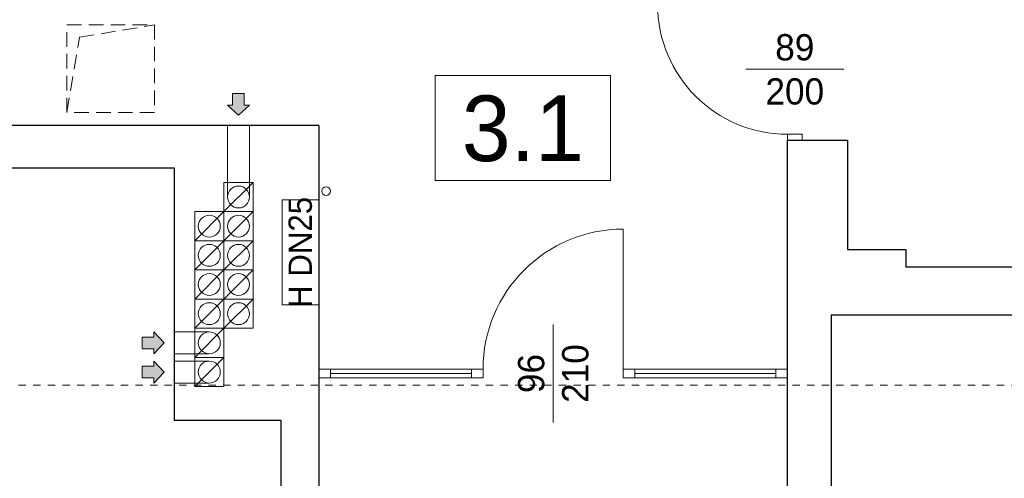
# Model space of a CAD drawing. Extents: x -251948 to -68259, y 37284 to 119967.
# Tile 10 of 41: x -120077 to -113334, y 52325 to 55469. Entities that reach past the tile are written whole.
import ezdxf

# ---------------------------------------------------------------- set-up
doc = ezdxf.new("R2010")
doc.units = 0
doc.header["$MEASUREMENT"] = 0
doc.linetypes.add('Hidden Line', pattern=[100, 50, -50])
doc.linetypes.add('Krawędzie ukryte', pattern=[150, 100, -50])
for name, color, linetype, lineweight in [('Arch opisy_Nr_Pióra__1', 7, 'Continuous', 25), ('Arch opisy_Nr_Pióra__21', 7, 'Continuous', 13), ('INWENT DACH_Nr_Pióra__21', 7, 'Continuous', 13), ('Inwent kominy_Nr_Pióra__21', 7, 'Continuous', 13), ('INWENT OPISY_Nr_Pióra__20', 1, 'Continuous', 20), ('INWENT OPISY_Nr_Pióra__21', 7, 'Continuous', 13), ('INWENT wyposarzenie_Nr_Pióra__21', 7, 'Continuous', 13), ('INWENT. DRZWI_Nr_Pióra__21', 7, 'Continuous', 13), ('INWENT. OKNA_Nr_Pióra__21', 7, 'Continuous', 13), ('INWENT.ŚCIANY_Nr_Pióra__1', 7, 'Continuous', 25)]:
    doc.layers.add(name, color=color, linetype=linetype, lineweight=lineweight)
doc.layers.add('Insalacje WODA ZIMNA_Nr_Pióra__25', color=7, linetype='Continuous', lineweight=15, true_color=0x40a5ff)
doc.styles.add('GENERATED_STYLE_4', font='txt')
doc.styles.add('GENERATED_STYLE_5', font='txt')

msp = doc.modelspace()

# ---------------------------------------------------------------- hatches: boundary and pattern name
at = {"layer": 'Inwent kominy_Nr_Pióra__21', "linetype": 'Continuous'}
for points in [[(-118653.74, 54883.6), (-118618.74, 54883.6), (-118618.74, 54963.6), (-118538.74, 54963.6), (-118538.74, 54883.6), (-118503.74, 54883.6), (-118578.74, 54813.6)], [(-119158.74, 53178.6), (-119158.74, 53213.6), (-119238.74, 53213.6), (-119238.74, 53293.6), (-119158.74, 53293.6), (-119158.74, 53328.6), (-119088.74, 53253.6)], [(-119158.74, 52978.6), (-119158.74, 53013.6), (-119238.74, 53013.6), (-119238.74, 53093.6), (-119158.74, 53093.6), (-119158.74, 53128.6), (-119088.74, 53053.6)]]:
    msp.add_hatch(color=256, dxfattribs=at).paths.add_polyline_path(points, flags=0)

# ---------------------------------------------------------------- linework, layer by layer
at = {"layer": 'Arch opisy_Nr_Pióra__21', "linetype": 'Continuous'}
for p, q in [((-117230.91, 55085.37), (-117230.91, 54365.37)), ((-116030.91, 55085.37), (-117230.91, 55085.37)), ((-116030.91, 54365.37), (-116030.91, 55085.37)), ((-117230.91, 54365.37), (-116030.91, 54365.37))]:
    msp.add_line(p, q, dxfattribs=at)
at = {"layer": 'Insalacje WODA ZIMNA_Nr_Pióra__25', "linetype": 'Continuous'}
msp.add_circle((-117978.74, 54293.6), 30, dxfattribs=at)
at = {"layer": 'INWENT DACH_Nr_Pióra__21', "linetype": 'Hidden Line'}
msp.add_line((-123484.28, 52963.6), (-96578.74, 52963.6), dxfattribs=at)
at = {"layer": 'Inwent kominy_Nr_Pióra__21', "linetype": 'Continuous'}
for p, q in [((-118618.74, 54883.6), (-118618.74, 54963.6)), ((-118618.74, 54963.6), (-118538.74, 54963.6)), ((-118538.74, 54963.6), (-118538.74, 54883.6)), ((-118578.74, 54813.6), (-118653.74, 54883.6)), ((-118618.74, 54883.6), (-118653.74, 54883.6)), ((-118578.74, 54813.6), (-118503.74, 54883.6)), ((-118538.74, 54883.6), (-118503.74, 54883.6)), ((-118653.74, 54253.6), (-118653.74, 54743.6)), ((-118503.74, 54253.6), (-118503.74, 54743.6)), ((-118678.74, 54153.6), (-118678.74, 54353.6)), ((-118678.74, 54353.6), (-118478.74, 54353.6)), ((-118678.74, 54153.6), (-118478.74, 54353.6)), ((-118478.74, 54353.6), (-118478.74, 54153.6)), ((-118878.74, 53953.6), (-118878.74, 54153.6)), ((-118878.74, 54153.6), (-118678.74, 54153.6)), ((-118878.74, 53953.6), (-118678.74, 54153.6)), ((-118678.74, 54153.6), (-118678.74, 53953.6)), ((-118678.74, 53953.6), (-118678.74, 54153.6)), ((-118678.74, 54153.6), (-118478.74, 54153.6)), ((-118678.74, 53953.6), (-118478.74, 54153.6)), ((-118478.74, 54153.6), (-118678.74, 54153.6)), ((-118478.74, 54153.6), (-118478.74, 53953.6)), ((-118878.74, 53753.6), (-118878.74, 53953.6)), ((-118878.74, 53953.6), (-118678.74, 53953.6)), ((-118878.74, 53753.6), (-118678.74, 53953.6)), ((-118678.74, 53953.6), (-118878.74, 53953.6)), ((-118678.74, 53953.6), (-118678.74, 53753.6)), ((-118678.74, 53753.6), (-118678.74, 53953.6)), ((-118678.74, 53953.6), (-118478.74, 53953.6)), ((-118678.74, 53753.6), (-118478.74, 53953.6)), ((-118478.74, 53953.6), (-118678.74, 53953.6)), ((-118478.74, 53953.6), (-118478.74, 53753.6)), ((-118678.74, 53753.6), (-118878.74, 53753.6)), ((-118878.74, 53553.6), (-118878.74, 53753.6)), ((-118878.74, 53753.6), (-118678.74, 53753.6)), ((-118878.74, 53553.6), (-118678.74, 53753.6)), ((-118678.74, 53753.6), (-118678.74, 53553.6)), ((-118478.74, 53753.6), (-118678.74, 53753.6)), ((-118678.74, 53553.6), (-118678.74, 53753.6)), ((-118678.74, 53753.6), (-118478.74, 53753.6)), ((-118678.74, 53553.6), (-118478.74, 53753.6)), ((-118478.74, 53753.6), (-118478.74, 53553.6)), ((-118878.74, 53353.6), (-118878.74, 53553.6)), ((-118878.74, 53553.6), (-118678.74, 53553.6)), ((-118878.74, 53353.6), (-118678.74, 53553.6)), ((-118678.74, 53553.6), (-118878.74, 53553.6)), ((-118678.74, 53553.6), (-118678.74, 53353.6)), ((-118678.74, 53353.6), (-118678.74, 53553.6)), ((-118678.74, 53553.6), (-118478.74, 53553.6)), ((-118678.74, 53353.6), (-118478.74, 53553.6)), ((-118478.74, 53553.6), (-118678.74, 53553.6)), ((-118478.74, 53553.6), (-118478.74, 53353.6)), ((-118678.74, 53353.6), (-118878.74, 53353.6)), ((-118878.74, 53153.6), (-118878.74, 53353.6)), ((-118878.74, 53353.6), (-118678.74, 53353.6)), ((-118878.74, 53153.6), (-118678.74, 53353.6)), ((-118478.74, 53353.6), (-118678.74, 53353.6)), ((-118678.74, 53353.6), (-118678.74, 53153.6)), ((-119238.74, 53213.6), (-119238.74, 53293.6)), ((-119238.74, 53293.6), (-119158.74, 53293.6)), ((-119088.74, 53253.6), (-119158.74, 53328.6)), ((-119158.74, 53293.6), (-119158.74, 53328.6)), ((-118778.74, 53328.6), (-119018.74, 53328.6)), ((-119158.74, 53213.6), (-119238.74, 53213.6)), ((-119088.74, 53253.6), (-119158.74, 53178.6)), ((-119158.74, 53213.6), (-119158.74, 53178.6)), ((-118778.74, 53178.6), (-119018.74, 53178.6)), ((-118878.74, 52953.6), (-118878.74, 53153.6)), ((-118878.74, 53153.6), (-118678.74, 53153.6)), ((-118878.74, 52953.6), (-118678.74, 53153.6)), ((-118678.74, 53153.6), (-118878.74, 53153.6)), ((-118678.74, 53153.6), (-118678.74, 52953.6)), ((-119238.74, 53013.6), (-119238.74, 53093.6)), ((-119238.74, 53093.6), (-119158.74, 53093.6)), ((-119088.74, 53053.6), (-119158.74, 53128.6)), ((-119158.74, 53093.6), (-119158.74, 53128.6)), ((-118778.74, 53128.6), (-119018.74, 53128.6)), ((-119158.74, 53013.6), (-119238.74, 53013.6)), ((-119088.74, 53053.6), (-119158.74, 52978.6)), ((-119158.74, 53013.6), (-119158.74, 52978.6)), ((-118778.74, 52978.6), (-119018.74, 52978.6)), ((-118678.74, 52953.6), (-118878.74, 52953.6))]:
    msp.add_line(p, q, dxfattribs=at)
for centre in [(-118578.74, 54253.6), (-118778.74, 54053.6), (-118578.74, 54053.6), (-118778.74, 53853.6), (-118578.74, 53853.6), (-118778.74, 53653.6), (-118578.74, 53653.6), (-118778.74, 53453.6), (-118578.74, 53453.6), (-118778.74, 53253.6), (-118778.74, 53053.6)]:
    msp.add_circle(centre, 75, dxfattribs=at)
at = {"layer": 'INWENT OPISY_Nr_Pióra__21', "linetype": 'Continuous'}
for p, q in [((-115103.74, 55128.6), (-114433.74, 55128.6)), ((-116423.74, 52708.6), (-116423.74, 53378.6))]:
    msp.add_line(p, q, dxfattribs=at)
at = {"layer": 'INWENT wyposarzenie_Nr_Pióra__21', "linetype": 'Continuous'}
for p, q in [((-118028.74, 54233.6), (-118278.74, 54233.6)), ((-118278.74, 53513.6), (-118278.74, 54233.6)), ((-118028.74, 53513.6), (-118028.74, 54233.6)), ((-118028.74, 53513.6), (-118278.74, 53513.6))]:
    msp.add_line(p, q, dxfattribs=at)
at = {"layer": 'INWENT. DRZWI_Nr_Pióra__21', "linetype": 'Continuous'}
for p, q in [((-114818.74, 54683.6), (-114718.74, 54683.6)), ((-114818.74, 54683.6), (-114818.74, 54643.6)), ((-114718.74, 54683.6), (-114718.74, 54643.6)), ((-115943.74, 53073.6), (-115943.74, 54033.6)), ((-116903.74, 53073.6), (-118028.74, 53073.6)), ((-117948.74, 53073.6), (-117948.74, 53013.6)), ((-116983.74, 53073.6), (-116983.74, 53013.6)), ((-116903.74, 53073.6), (-116903.74, 53013.6)), ((-114818.74, 53073.6), (-115943.74, 53073.6)), ((-115943.74, 53073.6), (-115943.74, 53013.6)), ((-115863.74, 53073.6), (-115863.74, 53013.6)), ((-114898.74, 53073.6), (-114898.74, 53013.6)), ((-116903.74, 53013.6), (-118028.74, 53013.6)), ((-117948.74, 53043.6), (-116983.74, 53043.6)), ((-114818.74, 53013.6), (-115943.74, 53013.6)), ((-114898.74, 53043.6), (-115863.74, 53043.6))]:
    msp.add_line(p, q, dxfattribs=at)
for centre, radius, start, end in [((-114818.74, 55573.6), 890, 180, 270), ((-115943.74, 53073.6), 960, 90, 180)]:
    msp.add_arc(centre, radius, start, end, dxfattribs=at)
at = {"layer": 'INWENT. OKNA_Nr_Pióra__21', "linetype": 'Krawędzie ukryte'}
for p, q in [((-119753.74, 54833.6), (-119753.74, 55433.6)), ((-119753.74, 55433.6), (-119153.74, 55433.6)), ((-119667.86, 55347.73), (-119153.74, 55433.6)), ((-119153.74, 55433.6), (-119153.74, 54833.6)), ((-119753.74, 54833.6), (-119667.86, 55347.73)), ((-119153.74, 54833.6), (-119753.74, 54833.6))]:
    msp.add_line(p, q, dxfattribs=at)
at = {"layer": 'INWENT.ŚCIANY_Nr_Pióra__1', "linetype": 'Continuous'}
for p, q in [((-118028.74, 54743.6), (-120878.74, 54743.6)), ((-118028.74, 54743.6), (-118028.74, 47583.6)), ((-114818.74, 54643.6), (-114548.74, 54643.6)), ((-114818.74, 51903.6), (-114818.74, 54643.6)), ((-114548.74, 54643.6), (-114408.74, 54643.6)), ((-114408.74, 54643.6), (-114408.74, 53893.6)), ((-121758.74, 54453.6), (-119018.74, 54453.6)), ((-119018.74, 54453.6), (-119018.74, 52723.6)), ((-114408.74, 53893.6), (-114008.74, 53893.6)), ((-114008.74, 53893.6), (-114008.74, 53773.6)), ((-108048.74, 53773.6), (-114008.74, 53773.6)), ((-108018.74, 53443.6), (-114518.74, 53443.6)), ((-114518.74, 53443.6), (-114518.74, 51903.6)), ((-119018.74, 52723.6), (-118288.74, 52723.6)), ((-118288.74, 52723.6), (-118288.74, 47583.6))]:
    msp.add_line(p, q, dxfattribs=at)

# ---------------------------------------------------------------- texts
at = {"layer": 'Arch opisy_Nr_Pióra__1', "linetype": 'Continuous', "insert": (-116630.91, 54492.75), "char_height": 450, "attachment_point": 8, "style": 'GENERATED_STYLE_4'}
msp.add_mtext('{3.1}', dxfattribs=at)
at = {"layer": 'INWENT OPISY_Nr_Pióra__20', "linetype": 'Continuous', "insert": (-118236.03, 53873.6), "char_height": 160, "attachment_point": 2, "rotation": 90, "style": 'GENERATED_STYLE_5'}
msp.add_mtext('{H DN25}', dxfattribs=at)
at = {"layer": 'INWENT OPISY_Nr_Pióra__21', "linetype": 'Continuous', "insert": (-114768.74, 55369.42), "char_height": 180, "width": 1346.3341, "attachment_point": 2, "line_spacing_factor": 1.007146, "style": 'GENERATED_STYLE_5'}
msp.add_mtext('{89\\P200}', dxfattribs=at)
at = {"layer": 'INWENT OPISY_Nr_Pióra__21', "linetype": 'Continuous', "insert": (-116664.56, 53043.6), "char_height": 180, "width": 1346.3341, "attachment_point": 2, "rotation": 90, "line_spacing_factor": 1.007146, "style": 'GENERATED_STYLE_5'}
msp.add_mtext('{96\\P210}', dxfattribs=at)

doc.saveas('drawing.dxf')
